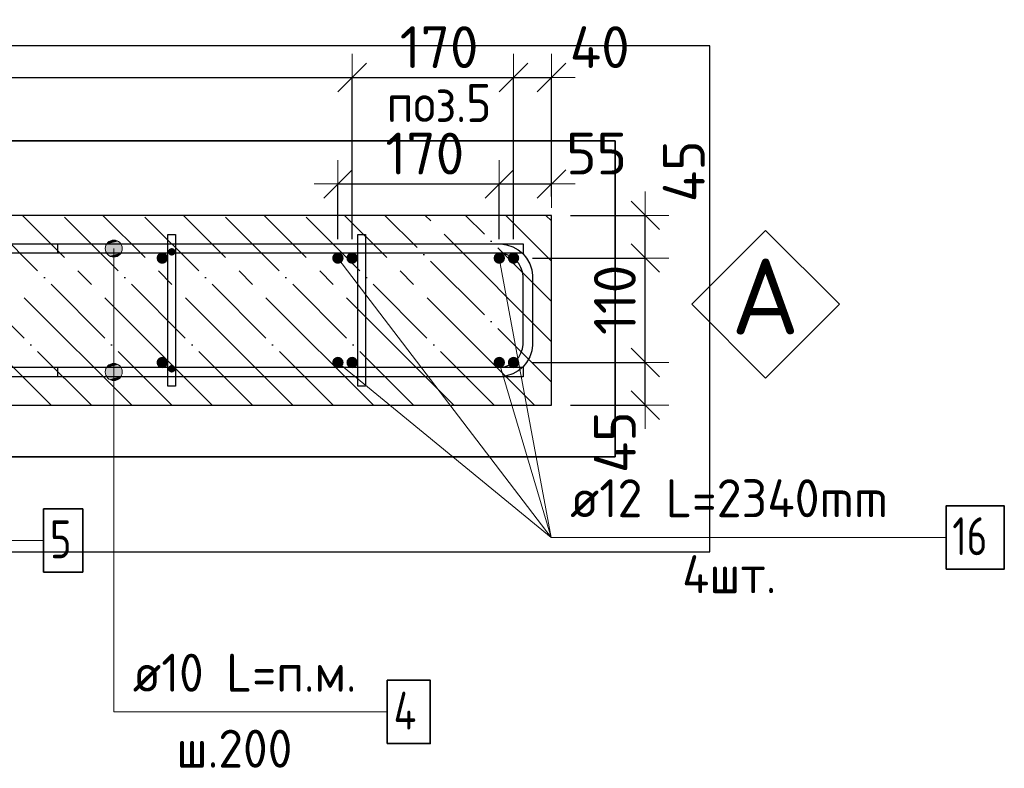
# Model space of a CAD drawing. Header units: millimetres. Extents: x -2258 to 68686, y -2266 to 30725.
# Tile 6 of 83: x 2252 to 3289, y 1621 to 2410. Entities that reach past the tile are written whole.
import ezdxf

# ---------------------------------------------------------------- set-up
doc = ezdxf.new("R2010")
doc.units = ezdxf.units.MM
doc.header["$PDMODE"] = 65
doc.linetypes.add('______11', pattern=[100, 80, -10, 0, -10])
doc.linetypes.add('______5', pattern=[220, 160, -20, 20, -20])
for name, color, linetype, lineweight in [('Standard', 7, 'Continuous', 25), ('Арм.стержн. Арматура края', 96, 'Continuous', 35), ('Арм.стержн. вертикальными 1', 22, 'Continuous', 35), ('Арм.стержн.горизонт. 1', 180, 'Continuous', 35), ('Размерная линия_ общее', 7, 'Continuous', 13)]:
    doc.layers.add(name, color=color, linetype=linetype, lineweight=lineweight)
doc.layers.add('Арм.стержн. вертикальными 2', color=7, linetype='Continuous', lineweight=35, true_color=0x006e00)
doc.layers.add('Арм.стержн.Стяжки', color=7, linetype='Continuous', lineweight=35, true_color=0x501e0f)
doc.styles.add('ISOCPEUR', font='ISOCPEUR')
doc.dimstyles.new('DIMSTYLE_11', dxfattribs={"dimtxt": 44, "dimasz": 50, "dimexe": 0, "dimexo": 0, "dimgap": 22, "dimtad": 2, "dimdec": 0, "dimrnd": 5, "dimzin": 12, "dimdsep": 46, "dimtxsty": 'ISOCPEUR', "dimblk1": 'ALL_ML_STRICH', "dimblk2": 'ALL_ML_STRICH', "dimsah": 1, "dimcen": 0, "dimclrd": 7, "dimclre": 256, "dimclrt": 7, "dimadec": 0, "dimazin": 0, "dimtfac": 1, "dimtdec": 0, "dimtix": 1, "dimtmove": 2, "dimatfit": 3, "dimfxl": 0, "dimtvp": 1.2, "dimtzin": 0, "dimlwd": 0, "dimlwe": -3, "dimarcsym": 0})
doc.dimstyles.new('DIMSTYLE_13', dxfattribs={"dimtxt": 44, "dimasz": 50, "dimexe": 0, "dimexo": 0, "dimgap": 22, "dimtad": 0, "dimdec": 0, "dimrnd": 5, "dimzin": 12, "dimdsep": 46, "dimtxsty": 'ISOCPEUR', "dimblk1": 'ALL_ML_STRICH', "dimblk2": 'ALL_ML_STRICH', "dimsah": 1, "dimcen": 0, "dimclrd": 7, "dimclre": 256, "dimclrt": 7, "dimadec": 0, "dimazin": 0, "dimtfac": 1, "dimtdec": 0, "dimtix": 1, "dimtmove": 2, "dimatfit": 3, "dimfxl": 0, "dimtvp": 1.2, "dimtzin": 0, "dimlwd": 0, "dimlwe": -3, "dimarcsym": 0})
doc.dimstyles.new('DIMSTYLE_3', dxfattribs={"dimtxt": 44, "dimasz": 50, "dimexe": 0, "dimexo": 0, "dimgap": 22, "dimtad": 2, "dimdec": 0, "dimrnd": 5, "dimzin": 12, "dimdsep": 46, "dimtxsty": 'ISOCPEUR', "dimblk1": 'ALL_ML_STRICH', "dimblk2": 'ALL_ML_STRICH', "dimsah": 1, "dimcen": 0, "dimclrd": 7, "dimclre": 256, "dimclrt": 7, "dimadec": 0, "dimazin": 0, "dimtfac": 1, "dimtdec": 0, "dimtix": 1, "dimtmove": 2, "dimatfit": 3, "dimfxl": 0, "dimtzin": 0, "dimlwd": 0, "dimlwe": -3, "dimarcsym": 0})

# ---------------------------------------------------------------- blocks, each defined once
blk = doc.blocks.new('ALL_ML_STRICH')
at = {"color": 0, "linetype": 'ByBlock', "lineweight": -2}
for p, q in [((0, -0.5), (0, 0.5)), ((-0.3, -0.3), (0.3, 0.3)), ((-1, 0), (0.5, 0))]:
    blk.add_line(p, q, dxfattribs=at)
blk = doc.blocks.new('*D276')
at = {"layer": 'DEFPOINTS', "color": 7, "linetype": 'Continuous', "lineweight": 13, "transparency": 33554687}
for p in [(1401.7, 2348.8), (1401.7, 2158.6), (2601.7, 2158.6)]:
    blk.add_point(p, dxfattribs=at)
at = {"layer": 'Размерная линия_ общее', "color": 253, "linetype": 'Continuous', "lineweight": -2, "true_color": 0xa0a0a0, "transparency": 33554687}
for p, q in [((1401.7, 2178.6), (1401.7, 2348.8)), ((2601.7, 2178.6), (2601.7, 2348.8))]:
    blk.add_line(p, q, dxfattribs=at)
at = {"layer": 'Размерная линия_ общее', "color": 7, "linetype": 'Continuous', "lineweight": -2, "transparency": 33554687}
blk.add_line((1401.7, 2348.8), (2601.7, 2348.8), dxfattribs=at)
at = {"layer": 'Размерная линия_ общее', "color": 7, "linetype": 'Continuous', "lineweight": 13, "transparency": 33554687, "xscale": 50, "yscale": 50, "zscale": 50, "rotation": 180}
blk.add_blockref('ALL_ML_STRICH', (1401.7, 2348.8), dxfattribs=at)
at = {"layer": 'Размерная линия_ общее', "color": 7, "linetype": 'Continuous', "lineweight": 13, "transparency": 33554687, "xscale": 50, "yscale": 50, "zscale": 50}
blk.add_blockref('ALL_ML_STRICH', (2601.7, 2348.8), dxfattribs=at)
at = {"layer": 'Размерная линия_ общее', "color": 7, "linetype": 'Continuous', "lineweight": 13, "transparency": 33554687, "insert": (1867.7, 2402.8), "char_height": 44, "width": 2.2, "attachment_point": 1, "line_spacing_factor": 0.60241, "style": 'ISOCPEUR'}
blk.add_mtext('\\W0.91;6х200=1200', dxfattribs=at)
blk = doc.blocks.new('*D277')
at = {"layer": 'DEFPOINTS', "color": 7, "linetype": 'Continuous', "lineweight": 13, "transparency": 33554687}
for p in [(2601.7, 2348.8), (2601.7, 2158.6), (2771.7, 2158.6)]:
    blk.add_point(p, dxfattribs=at)
at = {"layer": 'Размерная линия_ общее', "color": 253, "linetype": 'Continuous', "lineweight": -2, "true_color": 0xa0a0a0, "transparency": 33554687}
for p, q in [((2601.7, 2178.6), (2601.7, 2348.8)), ((2771.7, 2178.6), (2771.7, 2348.8))]:
    blk.add_line(p, q, dxfattribs=at)
at = {"layer": 'Размерная линия_ общее', "color": 7, "linetype": 'Continuous', "lineweight": -2, "transparency": 33554687}
blk.add_line((2601.7, 2348.8), (2771.7, 2348.8), dxfattribs=at)
at = {"layer": 'Размерная линия_ общее', "color": 7, "linetype": 'Continuous', "lineweight": 13, "transparency": 33554687, "xscale": 50, "yscale": 50, "zscale": 50, "rotation": 180}
blk.add_blockref('ALL_ML_STRICH', (2601.7, 2348.8), dxfattribs=at)
at = {"layer": 'Размерная линия_ общее', "color": 7, "linetype": 'Continuous', "lineweight": 13, "transparency": 33554687, "xscale": 50, "yscale": 50, "zscale": 50}
blk.add_blockref('ALL_ML_STRICH', (2771.7, 2348.8), dxfattribs=at)
at = {"layer": 'Размерная линия_ общее', "color": 7, "linetype": 'Continuous', "lineweight": 13, "transparency": 33554687, "insert": (2693.3, 2380.8), "char_height": 44, "width": 132, "attachment_point": 5, "style": 'ISOCPEUR'}
blk.add_mtext('\\A1;{170}', dxfattribs=at)
blk = doc.blocks.new('*D278')
at = {"layer": 'DEFPOINTS', "color": 7, "linetype": 'Continuous', "lineweight": 13, "transparency": 33554687}
for p in [(2771.7, 2348.8), (2811.7, 2203.6), (2771.7, 2158.6)]:
    blk.add_point(p, dxfattribs=at)
at = {"layer": 'Размерная линия_ общее', "color": 253, "linetype": 'Continuous', "lineweight": -2, "true_color": 0xa0a0a0, "transparency": 33554687}
for p, q in [((2771.7, 2178.6), (2771.7, 2348.8)), ((2811.7, 2223.6), (2811.7, 2348.8))]:
    blk.add_line(p, q, dxfattribs=at)
at = {"layer": 'Размерная линия_ общее', "color": 7, "linetype": 'Continuous', "lineweight": -2, "transparency": 33554687}
blk.add_line((2771.7, 2348.8), (2811.7, 2348.8), dxfattribs=at)
at = {"layer": 'Размерная линия_ общее', "color": 7, "linetype": 'Continuous', "lineweight": 13, "transparency": 33554687, "xscale": 50, "yscale": 50, "zscale": 50, "rotation": 180}
blk.add_blockref('ALL_ML_STRICH', (2771.7, 2348.8), dxfattribs=at)
at = {"layer": 'Размерная линия_ общее', "color": 7, "linetype": 'Continuous', "lineweight": 13, "transparency": 33554687, "xscale": 50, "yscale": 50, "zscale": 50}
blk.add_blockref('ALL_ML_STRICH', (2811.7, 2348.8), dxfattribs=at)
at = {"layer": 'Размерная линия_ общее', "color": 7, "linetype": 'Continuous', "lineweight": 13, "transparency": 33554687, "insert": (2862.5, 2380.8), "char_height": 44, "width": 88, "attachment_point": 5, "style": 'ISOCPEUR'}
blk.add_mtext('\\A1;{40}', dxfattribs=at)
blk = doc.blocks.new('*D451')
at = {"layer": 'DEFPOINTS', "color": 7, "linetype": 'Continuous', "lineweight": 13, "transparency": 33554687}
for p in [(2586.7, 2236.7), (2586.7, 2158.6), (2756.7, 2158.6)]:
    blk.add_point(p, dxfattribs=at)
at = {"layer": 'Размерная линия_ общее', "color": 253, "linetype": 'Continuous', "lineweight": -2, "true_color": 0xa0a0a0, "transparency": 33554687}
for p, q in [((2586.7, 2178.6), (2586.7, 2236.7)), ((2756.7, 2178.6), (2756.7, 2236.7))]:
    blk.add_line(p, q, dxfattribs=at)
at = {"layer": 'Размерная линия_ общее', "color": 7, "linetype": 'Continuous', "lineweight": -2, "transparency": 33554687}
blk.add_line((2586.7, 2236.7), (2756.7, 2236.7), dxfattribs=at)
at = {"layer": 'Размерная линия_ общее', "color": 7, "linetype": 'Continuous', "lineweight": 13, "transparency": 33554687, "xscale": 50, "yscale": 50, "zscale": 50, "rotation": 180}
blk.add_blockref('ALL_ML_STRICH', (2586.7, 2236.7), dxfattribs=at)
at = {"layer": 'Размерная линия_ общее', "color": 7, "linetype": 'Continuous', "lineweight": 13, "transparency": 33554687, "xscale": 50, "yscale": 50, "zscale": 50}
blk.add_blockref('ALL_ML_STRICH', (2756.7, 2236.7), dxfattribs=at)
at = {"layer": 'Размерная линия_ общее', "color": 7, "linetype": 'Continuous', "lineweight": 13, "transparency": 33554687, "insert": (2678.3, 2268.7), "char_height": 44, "width": 132, "attachment_point": 5, "style": 'ISOCPEUR'}
blk.add_mtext('\\A1;{170}', dxfattribs=at)
blk = doc.blocks.new('*D452')
at = {"layer": 'DEFPOINTS', "color": 7, "linetype": 'Continuous', "lineweight": 13, "transparency": 33554687}
for p in [(2756.7, 2236.7), (2811.7, 2203.6), (2756.7, 2158.6)]:
    blk.add_point(p, dxfattribs=at)
at = {"layer": 'Размерная линия_ общее', "color": 253, "linetype": 'Continuous', "lineweight": -2, "true_color": 0xa0a0a0, "transparency": 33554687}
for p, q in [((2756.7, 2178.6), (2756.7, 2236.7)), ((2811.7, 2223.6), (2811.7, 2236.7))]:
    blk.add_line(p, q, dxfattribs=at)
at = {"layer": 'Размерная линия_ общее', "color": 7, "linetype": 'Continuous', "lineweight": -2, "transparency": 33554687}
blk.add_line((2756.7, 2236.7), (2811.7, 2236.7), dxfattribs=at)
at = {"layer": 'Размерная линия_ общее', "color": 7, "linetype": 'Continuous', "lineweight": 13, "transparency": 33554687, "xscale": 50, "yscale": 50, "zscale": 50, "rotation": 180}
blk.add_blockref('ALL_ML_STRICH', (2756.7, 2236.7), dxfattribs=at)
at = {"layer": 'Размерная линия_ общее', "color": 7, "linetype": 'Continuous', "lineweight": 13, "transparency": 33554687, "xscale": 50, "yscale": 50, "zscale": 50}
blk.add_blockref('ALL_ML_STRICH', (2811.7, 2236.7), dxfattribs=at)
at = {"layer": 'Размерная линия_ общее', "color": 7, "linetype": 'Continuous', "lineweight": 13, "transparency": 33554687, "insert": (2859.1, 2268.7), "char_height": 44, "width": 88, "attachment_point": 5, "style": 'ISOCPEUR'}
blk.add_mtext('\\A1;{55}', dxfattribs=at)
blk = doc.blocks.new('*D462')
at = {"layer": 'DEFPOINTS', "color": 7, "linetype": 'Continuous', "lineweight": 13, "transparency": 33554687}
for p in [(2771.7, 2048.6), (2811.7, 2003.6), (2910.4, 2003.6)]:
    blk.add_point(p, dxfattribs=at)
at = {"layer": 'Размерная линия_ общее', "color": 253, "linetype": 'Continuous', "lineweight": -2, "true_color": 0xa0a0a0, "transparency": 33554687}
for p, q in [((2791.7, 2048.6), (2910.4, 2048.6)), ((2831.7, 2003.6), (2910.4, 2003.6))]:
    blk.add_line(p, q, dxfattribs=at)
at = {"layer": 'Размерная линия_ общее', "color": 7, "linetype": 'Continuous', "lineweight": -2, "transparency": 33554687}
blk.add_line((2910.4, 2003.6), (2910.4, 2048.6), dxfattribs=at)
at = {"layer": 'Размерная линия_ общее', "color": 7, "linetype": 'Continuous', "lineweight": 13, "transparency": 33554687, "xscale": 50, "yscale": 50, "zscale": 50}
for p, rotation in [((2910.4, 2048.6), 90), ((2910.4, 2003.6), 270)]:
    blk.add_blockref('ALL_ML_STRICH', p, dxfattribs=dict(at, rotation=rotation))
at = {"layer": 'Размерная линия_ общее', "color": 7, "linetype": 'Continuous', "lineweight": 13, "transparency": 33554687, "insert": (2878.4, 1964.6), "char_height": 44, "width": 88, "attachment_point": 5, "rotation": 90, "style": 'ISOCPEUR'}
blk.add_mtext('\\A1;{45}', dxfattribs=at)
blk = doc.blocks.new('*D463')
at = {"layer": 'DEFPOINTS', "color": 7, "linetype": 'Continuous', "lineweight": 13, "transparency": 33554687}
for p in [(2771.7, 2158.6), (2771.7, 2048.6), (2910.4, 2048.6)]:
    blk.add_point(p, dxfattribs=at)
at = {"layer": 'Размерная линия_ общее', "color": 253, "linetype": 'Continuous', "lineweight": -2, "true_color": 0xa0a0a0, "transparency": 33554687}
for p, q in [((2791.7, 2158.6), (2910.4, 2158.6)), ((2791.7, 2048.6), (2910.4, 2048.6))]:
    blk.add_line(p, q, dxfattribs=at)
at = {"layer": 'Размерная линия_ общее', "color": 7, "linetype": 'Continuous', "lineweight": -2, "transparency": 33554687}
blk.add_line((2910.4, 2048.6), (2910.4, 2158.6), dxfattribs=at)
at = {"layer": 'Размерная линия_ общее', "color": 7, "linetype": 'Continuous', "lineweight": 13, "transparency": 33554687, "xscale": 50, "yscale": 50, "zscale": 50}
for p, rotation in [((2910.4, 2158.6), 90), ((2910.4, 2048.6), 270)]:
    blk.add_blockref('ALL_ML_STRICH', p, dxfattribs=dict(at, rotation=rotation))
at = {"layer": 'Размерная линия_ общее', "color": 7, "linetype": 'Continuous', "lineweight": 13, "transparency": 33554687, "insert": (2878.4, 2114.6), "char_height": 44, "width": 132, "attachment_point": 5, "rotation": 90, "style": 'ISOCPEUR'}
blk.add_mtext('\\A1;{110}', dxfattribs=at)
blk = doc.blocks.new('*D464')
at = {"layer": 'DEFPOINTS', "color": 7, "linetype": 'Continuous', "lineweight": 13, "transparency": 33554687}
for p in [(2811.7, 2203.6), (2771.7, 2158.6), (2910.4, 2158.6)]:
    blk.add_point(p, dxfattribs=at)
at = {"layer": 'Размерная линия_ общее', "color": 253, "linetype": 'Continuous', "lineweight": -2, "true_color": 0xa0a0a0, "transparency": 33554687}
for p, q in [((2831.7, 2203.6), (2910.4, 2203.6)), ((2791.7, 2158.6), (2910.4, 2158.6))]:
    blk.add_line(p, q, dxfattribs=at)
at = {"layer": 'Размерная линия_ общее', "color": 7, "linetype": 'Continuous', "lineweight": -2, "transparency": 33554687}
blk.add_line((2910.4, 2158.6), (2910.4, 2203.6), dxfattribs=at)
at = {"layer": 'Размерная линия_ общее', "color": 7, "linetype": 'Continuous', "lineweight": 13, "transparency": 33554687, "xscale": 50, "yscale": 50, "zscale": 50}
for p, rotation in [((2910.4, 2203.6), 90), ((2910.4, 2158.6), 270)]:
    blk.add_blockref('ALL_ML_STRICH', p, dxfattribs=dict(at, rotation=rotation))
at = {"layer": 'Размерная линия_ общее', "color": 7, "linetype": 'Continuous', "lineweight": 13, "transparency": 33554687, "insert": (2951, 2250), "char_height": 44, "width": 88, "attachment_point": 5, "rotation": 90, "style": 'ISOCPEUR'}
blk.add_mtext('\\A1;{45}', dxfattribs=at)
blk = doc.blocks.new('СЛОЖНЫЙ_ОБЪЕКТ_0')
at = {"layer": 'Standard', "color": 7, "linetype": 'Continuous', "lineweight": 13, "transparency": 33554687}
blk.add_lwpolyline([(3037.2, 2187.7), (3115, 2110), (3037.2, 2032.2), (2959.4, 2110), (3037.2, 2187.7)], close=True, dxfattribs=at)
at = {"layer": 'Standard', "color": 7, "linetype": 'Continuous', "lineweight": 13, "transparency": 33554687, "insert": (3000.9, 2118.1), "char_height": 80, "width": 104.727, "attachment_point": 4, "style": 'ISOCPEUR'}
blk.add_mtext('\\A1;{\\fISOCPEUR|i0|b0;\\H80.000000;\\W1.000000;\\C7;А}\\P', dxfattribs=at)

msp = doc.modelspace()

# ---------------------------------------------------------------- hatches: boundary and pattern name
at = {"layer": 'Арм.стержн. вертикальными 1', "linetype": 'Continuous', "lineweight": 50, "transparency": 33554687}
for points in [[(2401.7, 2152.6), (2404, 2153), (2405.9, 2154.3), (2407.2, 2156.3), (2407.7, 2158.6), (2407.2, 2160.9), (2405.9, 2162.8), (2404, 2164.1), (2401.7, 2164.6), (2399.4, 2164.1), (2397.4, 2162.8), (2396.1, 2160.9), (2395.7, 2158.6), (2396.1, 2156.3), (2397.4, 2154.3), (2399.4, 2153)], [(2601.7, 2152.6), (2604, 2153), (2605.9, 2154.3), (2607.2, 2156.3), (2607.7, 2158.6), (2607.2, 2160.9), (2605.9, 2162.8), (2604, 2164.1), (2601.7, 2164.6), (2599.4, 2164.1), (2597.4, 2162.8), (2596.1, 2160.9), (2595.7, 2158.6), (2596.1, 2156.3), (2597.4, 2154.3), (2599.4, 2153)], [(2771.7, 2152.6), (2774, 2153), (2775.9, 2154.3), (2777.2, 2156.3), (2777.7, 2158.6), (2777.2, 2160.9), (2775.9, 2162.8), (2774, 2164.1), (2771.7, 2164.6), (2769.4, 2164.1), (2767.4, 2162.8), (2766.1, 2160.9), (2765.7, 2158.6), (2766.1, 2156.3), (2767.4, 2154.3), (2769.4, 2153)], [(2401.7, 2042.6), (2404, 2043), (2405.9, 2044.3), (2407.2, 2046.3), (2407.7, 2048.6), (2407.2, 2050.9), (2405.9, 2052.8), (2404, 2054.1), (2401.7, 2054.6), (2399.4, 2054.1), (2397.4, 2052.8), (2396.1, 2050.9), (2395.7, 2048.6), (2396.1, 2046.3), (2397.4, 2044.3), (2399.4, 2043)], [(2601.7, 2042.6), (2604, 2043), (2605.9, 2044.3), (2607.2, 2046.3), (2607.7, 2048.6), (2607.2, 2050.9), (2605.9, 2052.8), (2604, 2054.1), (2601.7, 2054.6), (2599.4, 2054.1), (2597.4, 2052.8), (2596.1, 2050.9), (2595.7, 2048.6), (2596.1, 2046.3), (2597.4, 2044.3), (2599.4, 2043)], [(2771.7, 2042.6), (2774, 2043), (2775.9, 2044.3), (2777.2, 2046.3), (2777.7, 2048.6), (2777.2, 2050.9), (2775.9, 2052.8), (2774, 2054.1), (2771.7, 2054.6), (2769.4, 2054.1), (2767.4, 2052.8), (2766.1, 2050.9), (2765.7, 2048.6), (2766.1, 2046.3), (2767.4, 2044.3), (2769.4, 2043)]]:
    msp.add_hatch(color=34, dxfattribs=at).paths.add_polyline_path(points)
at = {"layer": 'Арм.стержн. вертикальными 2', "linetype": 'Continuous', "lineweight": 50, "transparency": 33554687}
for points in [[(2586.7, 2152.6), (2589, 2153), (2590.9, 2154.3), (2592.2, 2156.3), (2592.7, 2158.6), (2592.2, 2160.9), (2590.9, 2162.8), (2589, 2164.1), (2586.7, 2164.6), (2584.4, 2164.1), (2582.4, 2162.8), (2581.1, 2160.9), (2580.7, 2158.6), (2581.1, 2156.3), (2582.4, 2154.3), (2584.4, 2153)], [(2756.7, 2152.6), (2759, 2153), (2760.9, 2154.3), (2762.2, 2156.3), (2762.7, 2158.6), (2762.2, 2160.9), (2760.9, 2162.8), (2759, 2164.1), (2756.7, 2164.6), (2754.4, 2164.1), (2752.4, 2162.8), (2751.1, 2160.9), (2750.7, 2158.6), (2751.1, 2156.3), (2752.4, 2154.3), (2754.4, 2153)], [(2586.7, 2042.6), (2589, 2043), (2590.9, 2044.3), (2592.2, 2046.3), (2592.7, 2048.6), (2592.2, 2050.9), (2590.9, 2052.8), (2589, 2054.1), (2586.7, 2054.6), (2584.4, 2054.1), (2582.4, 2052.8), (2581.1, 2050.9), (2580.7, 2048.6), (2581.1, 2046.3), (2582.4, 2044.3), (2584.4, 2043)], [(2756.7, 2042.6), (2759, 2043), (2760.9, 2044.3), (2762.2, 2046.3), (2762.7, 2048.6), (2762.2, 2050.9), (2760.9, 2052.8), (2759, 2054.1), (2756.7, 2054.6), (2754.4, 2054.1), (2752.4, 2052.8), (2751.1, 2050.9), (2750.7, 2048.6), (2751.1, 2046.3), (2752.4, 2044.3), (2754.4, 2043)]]:
    msp.add_hatch(color=34, dxfattribs=at).paths.add_polyline_path(points)
at = {"layer": 'Арм.стержн.горизонт. 1', "linetype": 'Continuous', "lineweight": 13, "transparency": 33554687}
for points in [[(2341.6, 2168.6), (2359.6, 2168.6), (2358.4, 2173.1)], [(2341.6, 2168.6), (2358.4, 2173.1), (2342.9, 2173.1)], [(2341.6, 2168.6), (2359.6, 2168.6), (2358.4, 2173.1)], [(2341.6, 2168.6), (2358.4, 2173.1), (2342.9, 2173.1)], [(2341.6, 2168.6), (2359.6, 2168.6), (2358.4, 2173.1)], [(2341.6, 2168.6), (2358.4, 2173.1), (2342.9, 2173.1)], [(2341.6, 2168.6), (2359.6, 2168.6), (2358.4, 2173.1)], [(2341.6, 2168.6), (2358.4, 2173.1), (2342.9, 2173.1)], [(2342.9, 2164.1), (2359.6, 2168.6), (2341.6, 2168.6)], [(2342.9, 2164.1), (2359.6, 2168.6), (2341.6, 2168.6)], [(2342.9, 2164.1), (2359.6, 2168.6), (2341.6, 2168.6)], [(2342.9, 2164.1), (2359.6, 2168.6), (2341.6, 2168.6)], [(2342.9, 2173.1), (2358.4, 2173.1), (2355.1, 2176.3)], [(2342.9, 2173.1), (2355.1, 2176.3), (2346.1, 2176.3)], [(2342.9, 2173.1), (2358.4, 2173.1), (2355.1, 2176.3)], [(2342.9, 2173.1), (2355.1, 2176.3), (2346.1, 2176.3)], [(2342.9, 2173.1), (2358.4, 2173.1), (2355.1, 2176.3)], [(2342.9, 2173.1), (2355.1, 2176.3), (2346.1, 2176.3)], [(2342.9, 2173.1), (2358.4, 2173.1), (2355.1, 2176.3)], [(2342.9, 2173.1), (2355.1, 2176.3), (2346.1, 2176.3)], [(2342.9, 2164.1), (2358.4, 2164.1), (2359.6, 2168.6)], [(2342.9, 2164.1), (2358.4, 2164.1), (2359.6, 2168.6)], [(2342.9, 2164.1), (2358.4, 2164.1), (2359.6, 2168.6)], [(2342.9, 2164.1), (2358.4, 2164.1), (2359.6, 2168.6)], [(2346.1, 2176.3), (2355.1, 2176.3), (2350.6, 2177.6)], [(2346.1, 2176.3), (2355.1, 2176.3), (2350.6, 2177.6)], [(2346.1, 2176.3), (2355.1, 2176.3), (2350.6, 2177.6)], [(2346.1, 2176.3), (2355.1, 2176.3), (2350.6, 2177.6)], [(2346.1, 2160.8), (2358.4, 2164.1), (2342.9, 2164.1)], [(2346.1, 2160.8), (2358.4, 2164.1), (2342.9, 2164.1)], [(2346.1, 2160.8), (2358.4, 2164.1), (2342.9, 2164.1)], [(2346.1, 2160.8), (2358.4, 2164.1), (2342.9, 2164.1)], [(2346.1, 2160.8), (2355.1, 2160.8), (2358.4, 2164.1)], [(2346.1, 2160.8), (2355.1, 2160.8), (2358.4, 2164.1)], [(2346.1, 2160.8), (2355.1, 2160.8), (2358.4, 2164.1)], [(2346.1, 2160.8), (2355.1, 2160.8), (2358.4, 2164.1)], [(2355.1, 2160.8), (2346.1, 2160.8), (2350.6, 2159.6)], [(2355.1, 2160.8), (2346.1, 2160.8), (2350.6, 2159.6)], [(2355.1, 2160.8), (2346.1, 2160.8), (2350.6, 2159.6)], [(2355.1, 2160.8), (2346.1, 2160.8), (2350.6, 2159.6)], [(2341.6, 2038.6), (2359.6, 2038.6), (2358.4, 2043.1)], [(2341.6, 2038.6), (2358.4, 2043.1), (2342.9, 2043.1)], [(2341.6, 2038.6), (2359.6, 2038.6), (2358.4, 2043.1)], [(2341.6, 2038.6), (2358.4, 2043.1), (2342.9, 2043.1)], [(2341.6, 2038.6), (2359.6, 2038.6), (2358.4, 2043.1)], [(2341.6, 2038.6), (2358.4, 2043.1), (2342.9, 2043.1)], [(2341.6, 2038.6), (2359.6, 2038.6), (2358.4, 2043.1)], [(2341.6, 2038.6), (2358.4, 2043.1), (2342.9, 2043.1)], [(2342.9, 2043.1), (2358.4, 2043.1), (2355.1, 2046.3)], [(2342.9, 2043.1), (2355.1, 2046.3), (2346.1, 2046.3)], [(2342.9, 2043.1), (2358.4, 2043.1), (2355.1, 2046.3)], [(2342.9, 2043.1), (2355.1, 2046.3), (2346.1, 2046.3)], [(2342.9, 2043.1), (2358.4, 2043.1), (2355.1, 2046.3)], [(2342.9, 2043.1), (2355.1, 2046.3), (2346.1, 2046.3)], [(2342.9, 2043.1), (2358.4, 2043.1), (2355.1, 2046.3)], [(2342.9, 2043.1), (2355.1, 2046.3), (2346.1, 2046.3)], [(2346.1, 2046.3), (2355.1, 2046.3), (2350.6, 2047.6)], [(2346.1, 2046.3), (2355.1, 2046.3), (2350.6, 2047.6)], [(2346.1, 2046.3), (2355.1, 2046.3), (2350.6, 2047.6)], [(2346.1, 2046.3), (2355.1, 2046.3), (2350.6, 2047.6)], [(2342.9, 2034.1), (2359.6, 2038.6), (2341.6, 2038.6)], [(2342.9, 2034.1), (2359.6, 2038.6), (2341.6, 2038.6)], [(2342.9, 2034.1), (2359.6, 2038.6), (2341.6, 2038.6)], [(2342.9, 2034.1), (2359.6, 2038.6), (2341.6, 2038.6)], [(2342.9, 2034.1), (2358.4, 2034.1), (2359.6, 2038.6)], [(2342.9, 2034.1), (2358.4, 2034.1), (2359.6, 2038.6)], [(2342.9, 2034.1), (2358.4, 2034.1), (2359.6, 2038.6)], [(2342.9, 2034.1), (2358.4, 2034.1), (2359.6, 2038.6)], [(2346.1, 2030.8), (2358.4, 2034.1), (2342.9, 2034.1)], [(2346.1, 2030.8), (2358.4, 2034.1), (2342.9, 2034.1)], [(2346.1, 2030.8), (2358.4, 2034.1), (2342.9, 2034.1)], [(2346.1, 2030.8), (2358.4, 2034.1), (2342.9, 2034.1)], [(2346.1, 2030.8), (2355.1, 2030.8), (2358.4, 2034.1)], [(2346.1, 2030.8), (2355.1, 2030.8), (2358.4, 2034.1)], [(2346.1, 2030.8), (2355.1, 2030.8), (2358.4, 2034.1)], [(2346.1, 2030.8), (2355.1, 2030.8), (2358.4, 2034.1)], [(2355.1, 2030.8), (2346.1, 2030.8), (2350.6, 2029.6)], [(2355.1, 2030.8), (2346.1, 2030.8), (2350.6, 2029.6)], [(2355.1, 2030.8), (2346.1, 2030.8), (2350.6, 2029.6)], [(2355.1, 2030.8), (2346.1, 2030.8), (2350.6, 2029.6)]]:
    msp.add_hatch(color=7, dxfattribs=at).paths.add_polyline_path(points)
at = {"layer": 'Арм.стержн.Стяжки', "linetype": 'Continuous', "lineweight": 25, "transparency": 33554687}
for points in [[(2411.7, 2161.2), (2413.2, 2161.5), (2414.5, 2162.3), (2415.4, 2163.6), (2415.7, 2165.2), (2415.4, 2166.7), (2414.5, 2168), (2413.2, 2168.8), (2411.7, 2169.2), (2410.2, 2168.8), (2408.9, 2168), (2408, 2166.7), (2407.7, 2165.2), (2408, 2163.6), (2408.9, 2162.3), (2410.2, 2161.5)], [(2411.7, 2038), (2413.2, 2038.3), (2414.5, 2039.2), (2415.4, 2040.5), (2415.7, 2042), (2415.4, 2043.5), (2414.5, 2044.8), (2413.2, 2045.7), (2411.7, 2046), (2410.2, 2045.7), (2408.9, 2044.8), (2408, 2043.5), (2407.7, 2042), (2408, 2040.5), (2408.9, 2039.2), (2410.2, 2038.3)]]:
    msp.add_hatch(color=40, dxfattribs=at).paths.add_polyline_path(points)

# ---------------------------------------------------------------- linework, layer by layer
at = {"color": 52, "linetype": 'Continuous', "lineweight": -3, "transparency": 33554687}
for p, q in [((1297.7, 2282.2), (2878.6, 2282.2)), ((2878.6, 2282.2), (1297.7, 2282.2)), ((2878.6, 1949.3), (2878.6, 2282.2)), ((2878.6, 2282.2), (2878.6, 1949.3)), ((2878.6, 1949.3), (1297.7, 1949.3)), ((1297.7, 1949.3), (2878.6, 1949.3))]:
    msp.add_line(p, q, dxfattribs=at)
at = {"layer": 'Standard', "color": 7, "linetype": 'Continuous', "lineweight": 25, "transparency": 33554687}
for p, q in [((2811.7, 2203.6), (1361.7, 2203.6)), ((2811.7, 2003.6), (2811.7, 2203.6)), ((1361.7, 2003.6), (2811.7, 2003.6))]:
    msp.add_line(p, q, dxfattribs=at)
at = {"layer": 'Standard', "color": 7, "linetype": '______5', "lineweight": -3, "transparency": 33554687}
for p, q in [((2284.6, 2003.6), (2084.6, 2203.6)), ((2369.5, 2003.6), (2169.5, 2203.6)), ((2454.3, 2003.6), (2254.3, 2203.6)), ((2539.2, 2003.6), (2339.2, 2203.6)), ((2624, 2003.6), (2424, 2203.6)), ((2708.9, 2003.6), (2508.9, 2203.6)), ((2793.7, 2003.6), (2593.7, 2203.6)), ((2811.7, 2070.5), (2678.6, 2203.6)), ((2811.7, 2155.3), (2763.4, 2203.6))]:
    msp.add_line(p, q, dxfattribs=at)
at = {"layer": 'Standard', "color": 7, "linetype": '______11', "lineweight": -3, "transparency": 33554687}
for p, q in [((2327, 2003.6), (2127, 2203.6)), ((2411.9, 2003.6), (2211.9, 2203.6)), ((2496.7, 2003.6), (2296.7, 2203.6)), ((2581.6, 2003.6), (2381.6, 2203.6)), ((2666.4, 2003.6), (2466.4, 2203.6)), ((2751.3, 2003.6), (2551.3, 2203.6)), ((2811.7, 2028), (2636.1, 2203.6)), ((2811.7, 2112.9), (2721, 2203.6)), ((2811.7, 2197.7), (2805.8, 2203.6))]:
    msp.add_line(p, q, dxfattribs=at)
at = {"layer": 'Standard', "color": 7, "linetype": 'Continuous', "lineweight": 25, "transparency": 33554687}
msp.add_lwpolyline([(1197.7, 2382.2), (1197.7, 1849.3), (2978.6, 1849.3), (2978.6, 2382.2), (1197.7, 2382.2)], dxfattribs=at)
at = {"layer": 'Арм.стержн. Арматура края', "color": 4, "linetype": 'Continuous', "lineweight": 25, "transparency": 33554687}
msp.add_lwpolyline([(2291.7, 2173.6), (2758.3, 2173.6), (2764.4, 2172.7), (2770.8, 2170.6), (2776.6, 2167.4), (2781.4, 2163.3), (2785.5, 2158.5), (2788.7, 2152.7), (2790.8, 2146.3), (2791.7, 2140.2), (2791.7, 2066.9), (2790.8, 2060.8), (2788.7, 2054.5), (2785.5, 2048.6), (2781.4, 2043.8), (2776.6, 2039.8), (2770.8, 2036.5), (2764.4, 2034.4), (2758.3, 2033.6), (2291.7, 2033.6), (2291.7, 2043.6), (2757.6, 2043.6), (2762.2, 2044.2), (2766.7, 2045.7), (2770.9, 2048.1), (2774.3, 2050.9), (2777.2, 2054.3), (2779.5, 2058.5), (2781.1, 2063.1), (2781.7, 2067.6), (2781.7, 2139.5), (2781.1, 2144.1), (2779.5, 2148.6), (2777.2, 2152.8), (2774.3, 2156.2), (2770.9, 2159.1), (2766.7, 2161.4), (2762.2, 2162.9), (2757.6, 2163.6), (2291.7, 2163.6), (2291.7, 2173.6)], dxfattribs=at)
msp.add_lwpolyline([(2291.7, 2173.6), (2758.3, 2173.6), (2764.4, 2172.7), (2770.8, 2170.6), (2776.6, 2167.4), (2781.4, 2163.3), (2785.5, 2158.5), (2788.7, 2152.7), (2790.8, 2146.3), (2791.7, 2140.2), (2791.7, 2066.9), (2790.8, 2060.8), (2788.7, 2054.5), (2785.5, 2048.6), (2781.4, 2043.8), (2776.6, 2039.8), (2770.8, 2036.5), (2764.4, 2034.4), (2758.3, 2033.6), (2291.7, 2033.6), (2291.7, 2043.6), (2757.6, 2043.6), (2762.2, 2044.2), (2766.7, 2045.7), (2770.9, 2048.1), (2774.3, 2050.9), (2777.2, 2054.3), (2779.5, 2058.5), (2781.1, 2063.1), (2781.7, 2067.6), (2781.7, 2139.5), (2781.1, 2144.1), (2779.5, 2148.6), (2777.2, 2152.8), (2774.3, 2156.2), (2770.9, 2159.1), (2766.7, 2161.4), (2762.2, 2162.9), (2757.6, 2163.6), (2291.7, 2163.6), (2291.7, 2173.6)], dxfattribs=at)
msp.add_lwpolyline([(2291.7, 2173.6), (2758.3, 2173.6), (2764.4, 2172.7), (2770.8, 2170.6), (2776.6, 2167.4), (2781.4, 2163.3), (2785.5, 2158.5), (2788.7, 2152.7), (2790.8, 2146.3), (2791.7, 2140.2), (2791.7, 2066.9), (2790.8, 2060.8), (2788.7, 2054.5), (2785.5, 2048.6), (2781.4, 2043.8), (2776.6, 2039.8), (2770.8, 2036.5), (2764.4, 2034.4), (2758.3, 2033.6), (2291.7, 2033.6), (2291.7, 2043.6), (2757.6, 2043.6), (2762.2, 2044.2), (2766.7, 2045.7), (2770.9, 2048.1), (2774.3, 2050.9), (2777.2, 2054.3), (2779.5, 2058.5), (2781.1, 2063.1), (2781.7, 2067.6), (2781.7, 2139.5), (2781.1, 2144.1), (2779.5, 2148.6), (2777.2, 2152.8), (2774.3, 2156.2), (2770.9, 2159.1), (2766.7, 2161.4), (2762.2, 2162.9), (2757.6, 2163.6), (2291.7, 2163.6), (2291.7, 2173.6)], dxfattribs=at)
msp.add_lwpolyline([(2291.7, 2173.6), (2758.3, 2173.6), (2764.4, 2172.7), (2770.8, 2170.6), (2776.6, 2167.4), (2781.4, 2163.3), (2785.5, 2158.5), (2788.7, 2152.7), (2790.8, 2146.3), (2791.7, 2140.2), (2791.7, 2066.9), (2790.8, 2060.8), (2788.7, 2054.5), (2785.5, 2048.6), (2781.4, 2043.8), (2776.6, 2039.8), (2770.8, 2036.5), (2764.4, 2034.4), (2758.3, 2033.6), (2291.7, 2033.6), (2291.7, 2043.6), (2757.6, 2043.6), (2762.2, 2044.2), (2766.7, 2045.7), (2770.9, 2048.1), (2774.3, 2050.9), (2777.2, 2054.3), (2779.5, 2058.5), (2781.1, 2063.1), (2781.7, 2067.6), (2781.7, 2139.5), (2781.1, 2144.1), (2779.5, 2148.6), (2777.2, 2152.8), (2774.3, 2156.2), (2770.9, 2159.1), (2766.7, 2161.4), (2762.2, 2162.9), (2757.6, 2163.6), (2291.7, 2163.6), (2291.7, 2173.6)], dxfattribs=at)
at = {"layer": 'Арм.стержн. вертикальными 1', "color": 7, "linetype": 'Continuous', "lineweight": 13, "transparency": 33554687}
msp.add_line((1860.7, 1861.1), (2276.7, 1861.1), dxfattribs=at)
at = {"layer": 'Арм.стержн. вертикальными 1', "color": 7, "linetype": 'Continuous', "lineweight": 35, "transparency": 33554687}
msp.add_lwpolyline([(2276.7, 1827.8), (2318, 1827.8), (2318, 1894.4), (2276.7, 1894.4), (2276.7, 1827.8)], dxfattribs=at)
at = {"layer": 'Арм.стержн. вертикальными 2', "color": 7, "linetype": 'Continuous', "lineweight": 13, "transparency": 33554687}
for q in [(2586.7, 2158.6), (2756.7, 2158.6), (2586.7, 2048.6), (2756.7, 2048.6), (3227.3, 1864.3)]:
    msp.add_line((2811.3, 1864.3), q, dxfattribs=at)
at = {"layer": 'Арм.стержн. вертикальными 2', "color": 7, "linetype": 'Continuous', "lineweight": 35, "transparency": 33554687}
msp.add_lwpolyline([(3227.3, 1831), (3288.6, 1831), (3288.6, 1897.6), (3227.3, 1897.6), (3227.3, 1831)], dxfattribs=at)
at = {"layer": 'Арм.стержн.горизонт. 1', "color": 52, "linetype": 'Continuous', "lineweight": 25, "transparency": 33554687}
for p, q in [((2811.7, 2203.6), (2811.7, 2203.6)), ((2811.7, 2003.6), (2811.7, 2003.6))]:
    msp.add_line(p, q, dxfattribs=at)
at = {"layer": 'Арм.стержн.горизонт. 1', "color": 7, "linetype": 'Continuous', "lineweight": 13, "transparency": 33554687}
for p, q in [((2341.6, 2168.6), (2341.6, 2168.6)), ((2341.6, 2168.6), (2341.6, 2168.6)), ((2341.6, 2168.6), (2341.6, 2168.6)), ((2341.6, 2168.6), (2341.6, 2168.6)), ((2350.6, 2177.6), (2350.6, 2177.6)), ((2350.6, 2177.6), (2350.6, 2177.6)), ((2350.6, 2177.6), (2350.6, 2177.6)), ((2350.6, 2177.6), (2350.6, 2177.6)), ((2350.6, 1680.5), (2350.6, 2168.6)), ((2350.6, 1680.5), (2350.6, 2168.6)), ((2350.6, 1680.5), (2350.6, 2168.6)), ((2350.6, 1680.5), (2350.6, 2168.6)), ((2359.6, 2168.6), (2359.6, 2168.6)), ((2359.6, 2168.6), (2359.6, 2168.6)), ((2359.6, 2168.6), (2359.6, 2168.6)), ((2359.6, 2168.6), (2359.6, 2168.6)), ((2350.6, 2159.6), (2350.6, 2159.6)), ((2350.6, 2159.6), (2350.6, 2159.6)), ((2350.6, 2159.6), (2350.6, 2159.6)), ((2350.6, 2159.6), (2350.6, 2159.6)), ((2350.6, 2047.6), (2350.6, 2047.6)), ((2350.6, 2047.6), (2350.6, 2047.6)), ((2350.6, 2047.6), (2350.6, 2047.6)), ((2350.6, 2047.6), (2350.6, 2047.6)), ((2341.6, 2038.6), (2341.6, 2038.6)), ((2341.6, 2038.6), (2341.6, 2038.6)), ((2341.6, 2038.6), (2341.6, 2038.6)), ((2341.6, 2038.6), (2341.6, 2038.6)), ((2350.6, 1680.5), (2350.6, 2038.6)), ((2350.6, 1680.5), (2350.6, 2038.6)), ((2350.6, 1680.5), (2350.6, 2038.6)), ((2350.6, 1680.5), (2350.6, 2038.6)), ((2359.6, 2038.6), (2359.6, 2038.6)), ((2359.6, 2038.6), (2359.6, 2038.6)), ((2359.6, 2038.6), (2359.6, 2038.6)), ((2359.6, 2038.6), (2359.6, 2038.6)), ((2350.6, 2029.6), (2350.6, 2029.6)), ((2350.6, 2029.6), (2350.6, 2029.6)), ((2350.6, 2029.6), (2350.6, 2029.6)), ((2350.6, 2029.6), (2350.6, 2029.6)), ((2350.6, 1680.5), (2638.6, 1680.5))]:
    msp.add_line(p, q, dxfattribs=at)
at = {"layer": 'Арм.стержн.горизонт. 1', "color": 4, "linetype": 'Continuous', "lineweight": 25, "transparency": 33554687}
for points in [[(2781.7, 2163.6), (1391.7, 2163.6), (1391.7, 2173.6), (2781.7, 2173.6), (2781.7, 2163.6)], [(2781.7, 2163.6), (1391.7, 2163.6), (1391.7, 2173.6), (2781.7, 2173.6), (2781.7, 2163.6)], [(2781.7, 2163.6), (1391.7, 2163.6), (1391.7, 2173.6), (2781.7, 2173.6), (2781.7, 2163.6)], [(2781.7, 2163.6), (1391.7, 2163.6), (1391.7, 2173.6), (2781.7, 2173.6), (2781.7, 2163.6)], [(2781.7, 2033.6), (1391.7, 2033.6), (1391.7, 2043.6), (2781.7, 2043.6), (2781.7, 2033.6)], [(2781.7, 2033.6), (1391.7, 2033.6), (1391.7, 2043.6), (2781.7, 2043.6), (2781.7, 2033.6)], [(2781.7, 2033.6), (1391.7, 2033.6), (1391.7, 2043.6), (2781.7, 2043.6), (2781.7, 2033.6)], [(2781.7, 2033.6), (1391.7, 2033.6), (1391.7, 2043.6), (2781.7, 2043.6), (2781.7, 2033.6)]]:
    msp.add_lwpolyline(points, dxfattribs=at)
at = {"layer": 'Арм.стержн.горизонт. 1', "color": 7, "linetype": 'Continuous', "lineweight": 35, "transparency": 33554687}
msp.add_lwpolyline([(2638.6, 1647.1), (2684, 1647.1), (2684, 1713.8), (2638.6, 1713.8), (2638.6, 1647.1)], dxfattribs=at)
at = {"layer": 'Арм.стержн.горизонт. 1', "color": 7, "linetype": 'Continuous', "lineweight": 13, "transparency": 33554687}
for centre in [(2350.6, 2168.6), (2350.6, 2168.6), (2350.6, 2168.6), (2350.6, 2168.6), (2350.6, 2038.6), (2350.6, 2038.6), (2350.6, 2038.6), (2350.6, 2038.6)]:
    msp.add_circle(centre, 9, dxfattribs=at)
at = {"layer": 'Арм.стержн.Стяжки', "color": 40, "linetype": 'Continuous', "lineweight": 25, "transparency": 33554687}
for points in [[(2415.7, 2183.6), (2415.7, 2023.6), (2407.7, 2023.6), (2407.7, 2183.6), (2415.7, 2183.6)], [(2415.7, 2183.6), (2415.7, 2023.6), (2407.7, 2023.6), (2407.7, 2183.6), (2415.7, 2183.6)], [(2615.7, 2183.6), (2615.7, 2023.6), (2607.7, 2023.6), (2607.7, 2183.6), (2615.7, 2183.6)], [(2615.7, 2183.6), (2615.7, 2023.6), (2607.7, 2023.6), (2607.7, 2183.6), (2615.7, 2183.6)]]:
    msp.add_lwpolyline(points, dxfattribs=at)

# ---------------------------------------------------------------- block references
at = {"layer": 'Standard', "color": 7, "linetype": 'Continuous', "lineweight": 13, "transparency": 33554687}
msp.add_blockref('СЛОЖНЫЙ_ОБЪЕКТ_0', (0, 0), dxfattribs=at)

# ---------------------------------------------------------------- texts
at = {"layer": 'Standard', "color": 7, "linetype": 'Continuous', "lineweight": 13, "transparency": 33554687, "insert": (2693.2, 2321.9), "char_height": 40, "width": 127.972, "attachment_point": 5, "style": 'ISOCPEUR'}
msp.add_mtext('\\A1;{\\fISOCPEUR|i0|b0;\\H40.000000;\\W0.909091;\\C7;поз.5}\\P', dxfattribs=at)
at = {"layer": 'Арм.стержн. вертикальными 1', "color": 7, "linetype": 'Continuous', "lineweight": 25, "transparency": 33554687, "insert": (2283.4, 1842.4), "char_height": 40, "width": 43.521, "attachment_point": 7, "style": 'ISOCPEUR'}
msp.add_mtext('\\W0.78;5', dxfattribs=at)
at = {"layer": 'Арм.стержн. вертикальными 2', "color": 7, "linetype": 'Continuous', "lineweight": 25, "transparency": 33554687, "char_height": 40, "attachment_point": 7, "style": 'ISOCPEUR'}
for s, insert, width in [('\\W0.96;ø12 L=2340mm ', (2831.3, 1885.6), 395.02), ('\\W0.75;16', (3233.9, 1845.6), 62.971), ('\\W0.95;4шт. ', (2949.3, 1805.6), 158.877)]:
    msp.add_mtext(s, dxfattribs=dict(at, insert=insert, width=width))
at = {"layer": 'Арм.стержн.горизонт. 1', "color": 7, "linetype": 'Continuous', "lineweight": 25, "transparency": 33554687, "char_height": 40, "attachment_point": 7, "style": 'ISOCPEUR'}
for s, insert, width in [('\\W0.94;ø10 L=п.м.', (2370.6, 1701.8), 266.644), ('\\W0.80;4', (2645.3, 1661.8), 47.978), ('\\W0.95;ш.200 ', (2416.6, 1621.8), 174.933)]:
    msp.add_mtext(s, dxfattribs=dict(at, insert=insert, width=width))

# ---------------------------------------------------------------- dimensions: what is measured, and where the dimension line sits
at = {"layer": 'Размерная линия_ общее', "color": 7, "linetype": 'Continuous', "lineweight": 13, "transparency": 33554687}
for base, p1, p2, dimstyle, picture, middle in [((2771.7, 2348.8), (2601.7, 2178.6), (2771.7, 2178.6), 'DIMSTYLE_3', '*D277', (2693.3, 2380.8)), ((2811.7, 2348.8), (2771.7, 2178.6), (2811.7, 2223.6), 'DIMSTYLE_11', '*D278', (2862.5, 2380.8)), ((2756.7, 2236.7), (2586.7, 2178.6), (2756.7, 2178.6), 'DIMSTYLE_3', '*D451', (2678.3, 2268.7)), ((2811.7, 2236.7), (2756.7, 2178.6), (2811.7, 2223.6), 'DIMSTYLE_11', '*D452', (2859.1, 2268.7))]:
    dim = msp.add_linear_dim(base=base, p1=p1, p2=p2, dimstyle=dimstyle, override={"dimpost": '<>', "dimclrd": 7, "dimclre": 253, "dimclrt": 7, "dimlwd": 0, "dimlwe": 65533}, dxfattribs=at)
    dim.commit()
    dim.dimension.update_dxf_attribs({"geometry": picture, "text_midpoint": middle, "dimtype": 160})
dim = msp.add_linear_dim(base=(2601.7, 2348.8), p1=(1401.7, 2178.6), p2=(2601.7, 2178.6), text='\\W0.91;6х200=1200', dimstyle='DIMSTYLE_3', override={"dimpost": '<>', "dimclrd": 7, "dimclre": 253, "dimclrt": 7, "dimlwd": 0, "dimlwe": 65533}, dxfattribs=at)
dim.commit()
dim.dimension.update_dxf_attribs({"geometry": '*D276', "text_midpoint": (2001.7, 2370.8), "dimtype": 160})
for base, p1, p2, dimstyle, picture, middle in [((2910.4, 2203.6), (2791.7, 2158.6), (2831.7, 2203.6), 'DIMSTYLE_13', '*D464', (2951, 2250)), ((2910.4, 2158.6), (2791.7, 2048.6), (2791.7, 2158.6), 'DIMSTYLE_11', '*D463', (2878.4, 2114.6)), ((2910.4, 2048.6), (2831.7, 2003.6), (2791.7, 2048.6), 'DIMSTYLE_11', '*D462', (2878.4, 1964.6))]:
    dim = msp.add_linear_dim(base=base, p1=p1, p2=p2, angle=90, dimstyle=dimstyle, override={"dimpost": '<>', "dimclrd": 7, "dimclre": 253, "dimclrt": 7, "dimlwd": 0, "dimlwe": 65533}, dxfattribs=at)
    dim.commit()
    dim.dimension.update_dxf_attribs({"geometry": picture, "text_midpoint": middle, "dimtype": 160})

doc.saveas('drawing.dxf')
